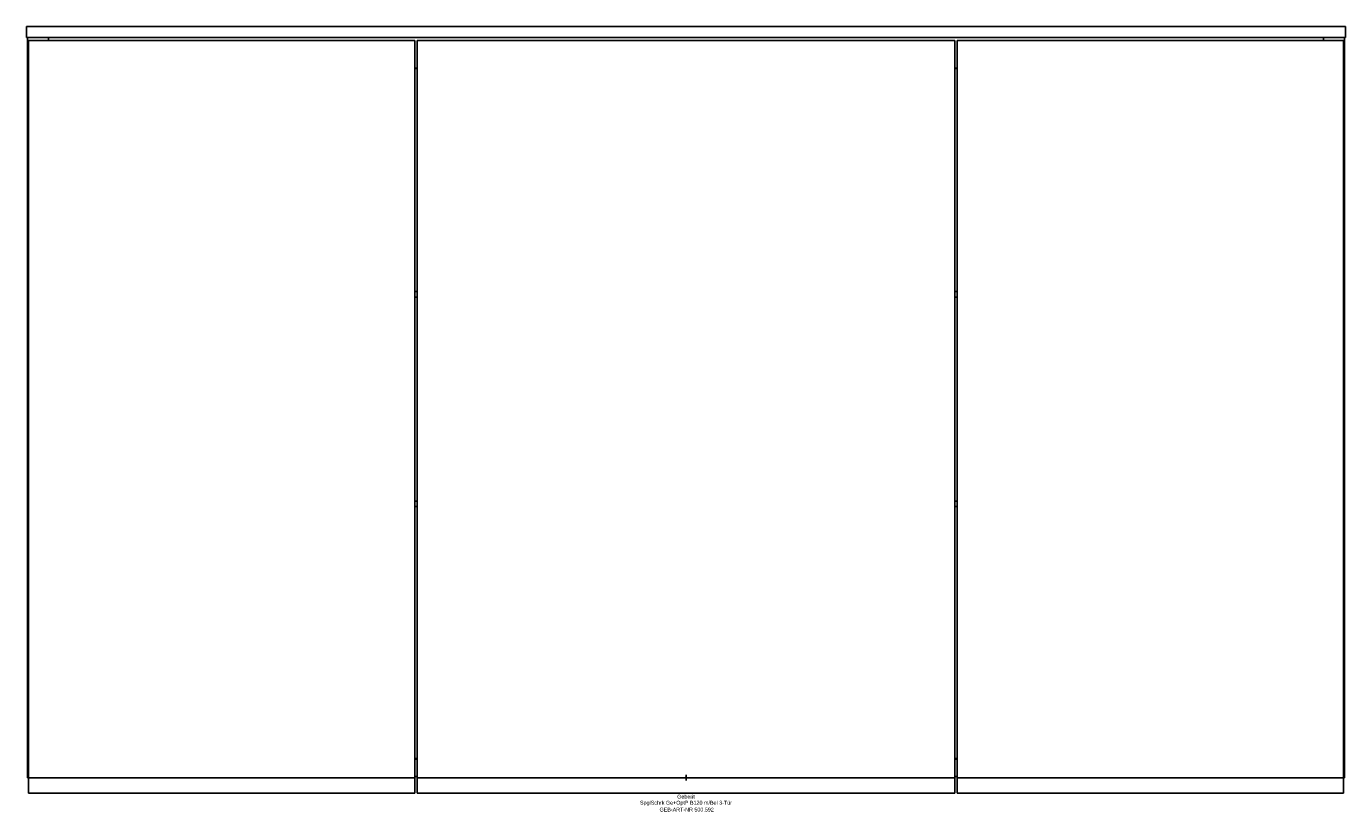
# Model space of a CAD drawing. Header units: millimetres. Extents: x -601 to 601, y -31 to 685.
import ezdxf
from ezdxf.enums import TextEntityAlignment as Align

# ---------------------------------------------------------------- set-up
doc = ezdxf.new("R2010")
doc.units = ezdxf.units.MM
doc.layers.get('0').update_dxf_attribs({"linetype": 'CONTINUOUS'})
for name, color, linetype, lineweight in [('Arbeitspunkt(DIN)', 7, 'CONTINUOUS', 25), ('GEB-ART-NR', 1, 'CONTINUOUS', 18), ('GEB-BEZUG', 2, 'CONTINUOUS', 25), ('GEB-TEXT', 5, 'CONTINUOUS', 18)]:
    doc.layers.add(name, color=color, linetype=linetype, lineweight=lineweight)
doc.layers.add('GEB-KONTUR-A', color=5, linetype='CONTINUOUS')
doc.styles.get("Standard").update_dxf_attribs({"font": 'arial.ttf'})

# ---------------------------------------------------------------- blocks, each defined once
blk = doc.blocks.new('Einfügepunkt')
at = {"layer": 'GEB-BEZUG'}
for p, q in [((-0.7, -0.7), (0.7, 0.7)), ((-0.7, 0.7), (0.7, -0.7))]:
    blk.add_line(p, q, dxfattribs=at)

msp = doc.modelspace()

# ---------------------------------------------------------------- linework, layer by layer
at = {"layer": 'Arbeitspunkt(DIN)', "ltscale": 25}
for q in [(-2.5, 0), (0, 2.5), (0, -2.5), (2.5, 0)]:
    msp.add_line((0, 0), q, dxfattribs=at)
at = {"layer": 'GEB-KONTUR-A', "ltscale": 25}
for p, q in [((-601, 685), (601, 685)), ((-601, 675), (-601, 685)), ((-601, 675), (601, 675)), ((-600, 675), (-600, 0)), ((-581, 672), (-581, 675)), ((581, 675), (581, 672)), ((600, 0), (600, 675)), ((601, 685), (601, 675)), ((-599, 0), (-599, 672)), ((-599, 672), (-247, 672)), ((-247, 0), (-247, 672)), ((-245, 672), (245, 672)), ((-245, 672), (-245, 0)), ((245, 0), (245, 672)), ((247, 672), (599, 672)), ((247, 672), (247, 0)), ((599, 672), (599, 0)), ((-247, 647), (-245, 647)), ((-247, 646.5), (-245, 646.5)), ((245, 647), (247, 647)), ((245, 646.5), (247, 646.5)), ((-247, 443.2), (-245, 443.2)), ((-247, 438.2), (-245, 438.2)), ((245, 443.2), (247, 443.2)), ((245, 438.2), (247, 438.2)), ((-247, 252.2), (-245, 252.2)), ((-247, 247.2), (-245, 247.2)), ((245, 252.2), (247, 252.2)), ((245, 247.2), (247, 247.2)), ((-247, 17.5), (-245, 17.5)), ((-247, 17), (-245, 17)), ((245, 17.5), (247, 17.5)), ((245, 17), (247, 17)), ((-600, 0), (-599, 0)), ((-599, -14), (-599, 0)), ((-599, 0), (-247, 0)), ((-247, 1), (-245, 1)), ((-247, -14), (-247, 0)), ((-245, 0), (245, 0)), ((-245, 0), (-245, -14)), ((245, 1), (247, 1)), ((245, -14), (245, 0)), ((247, 0), (599, 0)), ((247, 0), (247, -14)), ((599, 0), (599, -14)), ((599, 0), (600, 0)), ((-599, -14), (-247, -14)), ((-245, -14), (245, -14)), ((247, -14), (599, -14))]:
    msp.add_line(p, q, dxfattribs=at)

# ---------------------------------------------------------------- block references
at = {"ltscale": 25}
msp.add_blockref('Einfügepunkt', (0, 0), dxfattribs=at)

# ---------------------------------------------------------------- texts
at = {"layer": 'GEB-ART-NR'}
msp.add_text('GEB-ART-NR 500.592', height=3.5, dxfattribs=at).set_placement((0.6, -30.8), align=Align.CENTER)
at = {"layer": 'GEB-TEXT'}
for s, p in [('SpglSchrk Ge+OptP B120 m/Bel 3-Tür', (0, -24.5)), ('Geberit', (0, -19))]:
    msp.add_text(s, height=3.5, dxfattribs=at).set_placement(p, align=Align.CENTER)

doc.saveas('drawing.dxf')
